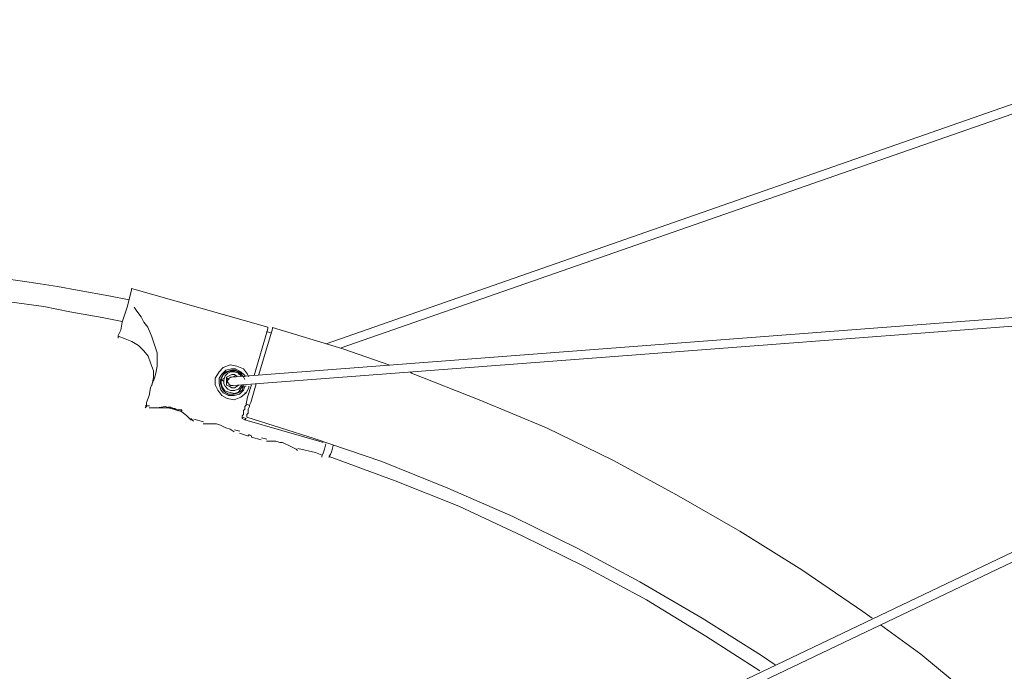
# Model space of a CAD drawing. Header units: millimetres. Extents: x 31.8 to 48.8, y -27.2 to 6.6.
# Tile 74 of 79: x 39.4 to 41.4, y 2.6 to 3.9. Entities that reach past the tile are written whole.
import ezdxf

# ---------------------------------------------------------------- set-up
doc = ezdxf.new("R2010")
doc.units = ezdxf.units.MM
doc.header["$MEASUREMENT"] = 0
doc.layers.add('Livello 1', color=7, linetype='Continuous', lineweight=0)

msp = doc.modelspace()

# ---------------------------------------------------------------- linework, layer by layer
at = {"layer": 'Livello 1', "color": 250, "lineweight": 5, "true_color": 0x1d1d1b}
for points, knots in [([(35.1598, 3.5452), (35.1598, 3.5452), (35.2833, 3.6619), (35.2833, 3.6619), (35.2833, 3.6619), (35.4147, 3.7739), (35.4147, 3.7739), (35.4147, 3.7739), (35.5459, 3.8802), (35.5459, 3.8802), (35.5459, 3.8802), (35.6827, 3.9838), (35.6827, 3.9838), (35.6827, 3.9838), (35.8222, 4.085), (35.8222, 4.085), (35.8222, 4.085), (35.9647, 4.1807), (35.9647, 4.1807), (35.9647, 4.1807), (36.1092, 4.2712), (36.1092, 4.2712), (36.1092, 4.2712), (36.2568, 4.3564), (36.2568, 4.3564), (36.2568, 4.3564), (36.4096, 4.4363), (36.4096, 4.4363), (36.4096, 4.4363), (36.5627, 4.5135), (36.5627, 4.5135), (36.5627, 4.5135), (36.718, 4.5851), (36.718, 4.5851), (36.718, 4.5851), (36.8765, 4.6514), (36.8765, 4.6514), (36.8765, 4.6514), (37.0373, 4.7128), (37.0373, 4.7128), (37.0373, 4.7128), (37.1985, 4.7686), (37.1985, 4.7686), (37.1985, 4.7686), (37.3619, 4.8192), (37.3619, 4.8192), (37.3619, 4.8192), (37.5281, 4.8643), (37.5281, 4.8643), (37.5281, 4.8643), (37.6945, 4.9043), (37.6945, 4.9043), (37.6945, 4.9043), (37.8636, 4.9415), (37.8636, 4.9415), (37.8636, 4.9415), (38.0325, 4.9707), (38.0325, 4.9707), (38.0325, 4.9707), (38.2013, 4.9948), (38.2013, 4.9948), (38.2013, 4.9948), (38.3732, 5.0133), (38.3732, 5.0133), (38.3732, 5.0133), (38.545, 5.0267), (38.545, 5.0267), (38.545, 5.0267), (38.7165, 5.0346), (38.7165, 5.0346), (38.7165, 5.0346), (38.8881, 5.0373), (38.8881, 5.0373), (38.8881, 5.0373), (39.0597, 5.0346), (39.0597, 5.0346), (39.0597, 5.0346), (39.2313, 5.0267), (39.2313, 5.0267), (39.2313, 5.0267), (39.4033, 5.0133), (39.4033, 5.0133), (39.4033, 5.0133), (39.5722, 4.9948), (39.5722, 4.9948), (39.5722, 4.9948), (39.7438, 4.9707), (39.7438, 4.9707), (39.7438, 4.9707), (39.9127, 4.9415), (39.9127, 4.9415), (39.9127, 4.9415), (40.0793, 4.9043), (40.0793, 4.9043), (40.0793, 4.9043), (40.2482, 4.8643), (40.2482, 4.8643), (40.2482, 4.8643), (40.4116, 4.8192), (40.4116, 4.8192), (40.4116, 4.8192), (40.5755, 4.7686), (40.5755, 4.7686), (40.5755, 4.7686), (40.739, 4.7128), (40.739, 4.7128), (40.739, 4.7128), (40.897, 4.6514), (40.897, 4.6514), (40.897, 4.6514), (41.0555, 4.5851), (41.0555, 4.5851), (41.0555, 4.5851), (41.2138, 4.5135), (41.2138, 4.5135), (41.2138, 4.5135), (41.3666, 4.4363), (41.3666, 4.4363), (41.3666, 4.4363), (41.5168, 4.3564), (41.5168, 4.3564), (41.5168, 4.3564), (41.6671, 4.2712), (41.6671, 4.2712), (41.6671, 4.2712), (41.8118, 4.1807), (41.8118, 4.1807), (41.8118, 4.1807), (41.9541, 4.085), (41.9541, 4.085), (41.9541, 4.085), (42.0936, 3.9838), (42.0936, 3.9838), (42.0936, 3.9838), (42.2304, 3.8802), (42.2304, 3.8802), (42.2304, 3.8802), (42.3616, 3.7739), (42.3616, 3.7739), (42.3616, 3.7739), (42.4905, 3.6619), (42.4905, 3.6619), (42.4905, 3.6619), (42.6165, 3.5452), (42.6165, 3.5452)], [0, 0, 0, 0, 1, 1, 1, 2, 2, 2, 3, 3, 3, 4, 4, 4, 5, 5, 5, 6, 6, 6, 7, 7, 7, 8, 8, 8, 9, 9, 9, 10, 10, 10, 11, 11, 11, 12, 12, 12, 13, 13, 13, 14, 14, 14, 15, 15, 15, 16, 16, 16, 17, 17, 17, 18, 18, 18, 19, 19, 19, 20, 20, 20, 21, 21, 21, 22, 22, 22, 23, 23, 23, 24, 24, 24, 25, 25, 25, 26, 26, 26, 27, 27, 27, 28, 28, 28, 29, 29, 29, 30, 30, 30, 31, 31, 31, 32, 32, 32, 33, 33, 33, 34, 34, 34, 35, 35, 35, 36, 36, 36, 37, 37, 37, 38, 38, 38, 39, 39, 39, 40, 40, 40, 41, 41, 41, 42, 42, 42, 43, 43, 43, 44, 44, 44, 45, 45, 45, 46, 46, 46, 47, 47, 47, 48, 48, 48, 48]), ([(42.4851, 3.4095), (42.4851, 3.4095), (42.3616, 3.5237), (42.3616, 3.5237), (42.3616, 3.5237), (42.2356, 3.6355), (42.2356, 3.6355), (42.2356, 3.6355), (42.1042, 3.7418), (42.1042, 3.7418), (42.1042, 3.7418), (41.9701, 3.843), (41.9701, 3.843), (41.9701, 3.843), (41.8306, 3.9414), (41.8306, 3.9414), (41.8306, 3.9414), (41.691, 4.0344), (41.691, 4.0344), (41.691, 4.0344), (41.5463, 4.1222), (41.5463, 4.1222), (41.5463, 4.1222), (41.4014, 4.2073), (41.4014, 4.2073), (41.4014, 4.2073), (41.2515, 4.2846), (41.2515, 4.2846), (41.2515, 4.2846), (41.0984, 4.3591), (41.0984, 4.3591), (41.0984, 4.3591), (40.9453, 4.4282), (40.9453, 4.4282), (40.9453, 4.4282), (40.79, 4.492), (40.79, 4.492), (40.79, 4.492), (40.629, 4.553), (40.629, 4.553), (40.629, 4.553), (40.4705, 4.6065), (40.4705, 4.6065), (40.4705, 4.6065), (40.3071, 4.6541), (40.3071, 4.6541), (40.3071, 4.6541), (40.1436, 4.6968), (40.1436, 4.6968), (40.1436, 4.6968), (39.9797, 4.7368), (39.9797, 4.7368), (39.9797, 4.7368), (39.8136, 4.7686), (39.8136, 4.7686), (39.8136, 4.7686), (39.6474, 4.7952), (39.6474, 4.7952), (39.6474, 4.7952), (39.4781, 4.8192), (39.4781, 4.8192), (39.4781, 4.8192), (39.3092, 4.835), (39.3092, 4.835), (39.3092, 4.835), (39.1403, 4.8458), (39.1403, 4.8458), (39.1403, 4.8458), (38.9714, 4.8512), (38.9714, 4.8512), (38.9714, 4.8512), (38.8023, 4.8512), (38.8023, 4.8512), (38.8023, 4.8512), (38.6332, 4.8458), (38.6332, 4.8458), (38.6332, 4.8458), (38.4644, 4.835), (38.4644, 4.835), (38.4644, 4.835), (38.2955, 4.8192), (38.2955, 4.8192), (38.2955, 4.8192), (38.1289, 4.7952), (38.1289, 4.7952), (38.1289, 4.7952), (37.9627, 4.7686), (37.9627, 4.7686), (37.9627, 4.7686), (37.7965, 4.7368), (37.7965, 4.7368), (37.7965, 4.7368), (37.6304, 4.6968), (37.6304, 4.6968), (37.6304, 4.6968), (37.4665, 4.6541), (37.4665, 4.6541), (37.4665, 4.6541), (37.3057, 4.6065), (37.3057, 4.6065), (37.3057, 4.6065), (37.1445, 4.553), (37.1445, 4.553), (37.1445, 4.553), (36.9865, 4.492), (36.9865, 4.492), (36.9865, 4.492), (36.8307, 4.4282), (36.8307, 4.4282), (36.8307, 4.4282), (36.6752, 4.3591), (36.6752, 4.3591), (36.6752, 4.3591), (36.5252, 4.2846), (36.5252, 4.2846), (36.5252, 4.2846), (36.3749, 4.2073), (36.3749, 4.2073), (36.3749, 4.2073), (36.2272, 4.1222), (36.2272, 4.1222), (36.2272, 4.1222), (36.0852, 4.0344), (36.0852, 4.0344), (36.0852, 4.0344), (35.943, 3.9414), (35.943, 3.9414), (35.943, 3.9414), (35.8062, 3.843), (35.8062, 3.843), (35.8062, 3.843), (35.6721, 3.7418), (35.6721, 3.7418), (35.6721, 3.7418), (35.5407, 3.6355), (35.5407, 3.6355), (35.5407, 3.6355), (35.4147, 3.5237), (35.4147, 3.5237), (35.4147, 3.5237), (35.2887, 3.4095), (35.2887, 3.4095)], [0, 0, 0, 0, 1, 1, 1, 2, 2, 2, 3, 3, 3, 4, 4, 4, 5, 5, 5, 6, 6, 6, 7, 7, 7, 8, 8, 8, 9, 9, 9, 10, 10, 10, 11, 11, 11, 12, 12, 12, 13, 13, 13, 14, 14, 14, 15, 15, 15, 16, 16, 16, 17, 17, 17, 18, 18, 18, 19, 19, 19, 20, 20, 20, 21, 21, 21, 22, 22, 22, 23, 23, 23, 24, 24, 24, 25, 25, 25, 26, 26, 26, 27, 27, 27, 28, 28, 28, 29, 29, 29, 30, 30, 30, 31, 31, 31, 32, 32, 32, 33, 33, 33, 34, 34, 34, 35, 35, 35, 36, 36, 36, 37, 37, 37, 38, 38, 38, 39, 39, 39, 40, 40, 40, 41, 41, 41, 42, 42, 42, 43, 43, 43, 44, 44, 44, 45, 45, 45, 46, 46, 46, 47, 47, 47, 47]), ([(35.4305, 3.5041), (35.4305, 3.5041), (35.5538, 3.6104), (35.5538, 3.6104), (35.5538, 3.6104), (35.6852, 3.7197), (35.6852, 3.7197), (35.6852, 3.7197), (35.8222, 3.8233), (35.8222, 3.8233), (35.8222, 3.8233), (35.9644, 3.9218), (35.9644, 3.9218), (35.9644, 3.9218), (36.1064, 4.0175), (36.1064, 4.0175), (36.1064, 4.0175), (36.2539, 4.1078), (36.2539, 4.1078), (36.2539, 4.1078), (36.404, 4.1931), (36.404, 4.1931), (36.404, 4.1931), (36.5571, 4.2728), (36.5571, 4.2728), (36.5571, 4.2728), (36.7124, 4.3476), (36.7124, 4.3476), (36.7124, 4.3476), (36.8709, 4.4166), (36.8709, 4.4166), (36.8709, 4.4166), (37.0292, 4.4803), (37.0292, 4.4803), (37.0292, 4.4803), (37.1928, 4.5415), (37.1928, 4.5415), (37.1928, 4.5415), (37.3563, 4.5948), (37.3563, 4.5948), (37.3563, 4.5948), (37.5227, 4.6426), (37.5227, 4.6426), (37.5227, 4.6426), (37.6891, 4.6853), (37.6891, 4.6853), (37.6891, 4.6853), (37.858, 4.7226), (37.858, 4.7226), (37.858, 4.7226), (38.0268, 4.7544), (38.0268, 4.7544), (38.0268, 4.7544), (38.1986, 4.7785), (38.1986, 4.7785), (38.1986, 4.7785), (38.3704, 4.7998), (38.3704, 4.7998), (38.3704, 4.7998), (38.542, 4.8131), (38.542, 4.8131), (38.542, 4.8131), (38.7136, 4.8208), (38.7136, 4.8208), (38.7136, 4.8208), (38.8879, 4.8262), (38.8879, 4.8262), (38.8879, 4.8262), (39.0595, 4.8208), (39.0595, 4.8208), (39.0595, 4.8208), (39.2311, 4.8131), (39.2311, 4.8131), (39.2311, 4.8131), (39.4058, 4.7998), (39.4058, 4.7998), (39.4058, 4.7998), (39.5774, 4.7785), (39.5774, 4.7785), (39.5774, 4.7785), (39.7463, 4.7544), (39.7463, 4.7544), (39.7463, 4.7544), (39.9179, 4.7226), (39.9179, 4.7226), (39.9179, 4.7226), (40.0843, 4.6853), (40.0843, 4.6853), (40.0843, 4.6853), (40.2534, 4.6426), (40.2534, 4.6426), (40.2534, 4.6426), (40.4195, 4.5948), (40.4195, 4.5948), (40.4195, 4.5948), (40.583, 4.5415), (40.583, 4.5415), (40.583, 4.5415), (40.7442, 4.4803), (40.7442, 4.4803), (40.7442, 4.4803), (40.9049, 4.4166), (40.9049, 4.4166), (40.9049, 4.4166), (41.0634, 4.3476), (41.0634, 4.3476), (41.0634, 4.3476), (41.2187, 4.2728), (41.2187, 4.2728), (41.2187, 4.2728), (41.3691, 4.1931), (41.3691, 4.1931), (41.3691, 4.1931), (41.5192, 4.1078), (41.5192, 4.1078), (41.5192, 4.1078), (41.6669, 4.0175), (41.6669, 4.0175), (41.6669, 4.0175), (41.8116, 3.9218), (41.8116, 3.9218), (41.8116, 3.9218), (41.9511, 3.8233), (41.9511, 3.8233), (41.9511, 3.8233), (42.0879, 3.7197), (42.0879, 3.7197), (42.0879, 3.7197), (42.2221, 3.6104), (42.2221, 3.6104), (42.2221, 3.6104), (42.3428, 3.5041), (42.3428, 3.5041)], [0, 0, 0, 0, 1, 1, 1, 2, 2, 2, 3, 3, 3, 4, 4, 4, 5, 5, 5, 6, 6, 6, 7, 7, 7, 8, 8, 8, 9, 9, 9, 10, 10, 10, 11, 11, 11, 12, 12, 12, 13, 13, 13, 14, 14, 14, 15, 15, 15, 16, 16, 16, 17, 17, 17, 18, 18, 18, 19, 19, 19, 20, 20, 20, 21, 21, 21, 22, 22, 22, 23, 23, 23, 24, 24, 24, 25, 25, 25, 26, 26, 26, 27, 27, 27, 28, 28, 28, 29, 29, 29, 30, 30, 30, 31, 31, 31, 32, 32, 32, 33, 33, 33, 34, 34, 34, 35, 35, 35, 36, 36, 36, 37, 37, 37, 38, 38, 38, 39, 39, 39, 40, 40, 40, 41, 41, 41, 42, 42, 42, 43, 43, 43, 44, 44, 44, 44]), ([(39.6472, 3.379), (39.6472, 3.379), (39.6068, 3.3869), (39.6068, 3.3869), (39.6068, 3.3869), (39.5478, 3.3977), (39.5478, 3.3977), (39.5478, 3.3977), (39.5049, 3.4054), (39.5049, 3.4054), (39.5049, 3.4054), (39.4702, 3.4108), (39.4702, 3.4108), (39.4702, 3.4108), (39.4352, 3.4163), (39.4352, 3.4163), (39.4352, 3.4163), (39.3977, 3.4215), (39.3977, 3.4215), (39.3977, 3.4215), (39.2207, 3.4427), (39.2207, 3.4427), (39.2207, 3.4427), (39.0622, 3.4535), (39.0622, 3.4535), (39.0622, 3.4535), (38.9042, 3.4562), (38.9042, 3.4562), (38.9042, 3.4562), (38.7028, 3.4508), (38.7028, 3.4508), (38.7028, 3.4508), (38.5016, 3.4377), (38.5016, 3.4377), (38.5016, 3.4377), (38.4133, 3.4269), (38.4133, 3.4269), (38.4133, 3.4269), (38.3327, 3.4163), (38.3327, 3.4163), (38.3327, 3.4163), (38.298, 3.4108), (38.298, 3.4108), (38.298, 3.4108), (38.2467, 3.4029), (38.2467, 3.4029), (38.2467, 3.4029), (38.1826, 3.3896), (38.1826, 3.3896), (38.1826, 3.3896), (38.1289, 3.379), (38.1289, 3.379)], [0, 0, 0, 0, 1, 1, 1, 2, 2, 2, 3, 3, 3, 4, 4, 4, 5, 5, 5, 6, 6, 6, 7, 7, 7, 8, 8, 8, 9, 9, 9, 10, 10, 10, 11, 11, 11, 12, 12, 12, 13, 13, 13, 14, 14, 14, 15, 15, 15, 16, 16, 16, 17, 17, 17, 17]), ([(38.1422, 3.3363), (38.1422, 3.3363), (38.1853, 3.3442), (38.1853, 3.3442), (38.1853, 3.3442), (38.2442, 3.3551), (38.2442, 3.3551), (38.2442, 3.3551), (38.2844, 3.363), (38.2844, 3.363), (38.2844, 3.363), (38.3219, 3.3684), (38.3219, 3.3684), (38.3219, 3.3684), (38.3569, 3.3736), (38.3569, 3.3736), (38.3569, 3.3736), (38.3944, 3.379), (38.3944, 3.379), (38.3944, 3.379), (38.566, 3.3977), (38.566, 3.3977), (38.566, 3.3977), (38.7245, 3.4081), (38.7245, 3.4081), (38.7245, 3.4081), (38.8798, 3.4108), (38.8798, 3.4108), (38.8798, 3.4108), (39.0785, 3.4054), (39.0785, 3.4054), (39.0785, 3.4054), (39.2769, 3.3923), (39.2769, 3.3923), (39.2769, 3.3923), (39.3654, 3.3815), (39.3654, 3.3815), (39.3654, 3.3815), (39.4431, 3.3709), (39.4431, 3.3709), (39.4431, 3.3709), (39.4778, 3.3657), (39.4778, 3.3657), (39.4778, 3.3657), (39.5291, 3.3551), (39.5291, 3.3551), (39.5291, 3.3551), (39.5934, 3.3442), (39.5934, 3.3442), (39.5934, 3.3442), (39.6336, 3.3363), (39.6336, 3.3363)], [0, 0, 0, 0, 1, 1, 1, 2, 2, 2, 3, 3, 3, 4, 4, 4, 5, 5, 5, 6, 6, 6, 7, 7, 7, 8, 8, 8, 9, 9, 9, 10, 10, 10, 11, 11, 11, 12, 12, 12, 13, 13, 13, 14, 14, 14, 15, 15, 15, 16, 16, 16, 17, 17, 17, 17]), ([(39.6521, 3.3991), (39.6521, 3.3991), (39.6521, 3.3991), (39.6521, 3.3991), (39.6521, 3.3991), (39.6521, 3.4016), (39.6521, 3.4016)], [0, 0, 0, 0, 1, 1, 1, 2, 2, 2, 2]), ([(39.6255, 3.3031), (39.6255, 3.3031), (39.6255, 3.3031), (39.6255, 3.3031), (39.6255, 3.3031), (39.6255, 3.3083), (39.6255, 3.3083), (39.6255, 3.3083), (39.6307, 3.3192), (39.6307, 3.3192), (39.6307, 3.3192), (39.6334, 3.335), (39.6334, 3.335), (39.6334, 3.335), (39.6386, 3.351), (39.6386, 3.351), (39.6386, 3.351), (39.644, 3.3668), (39.644, 3.3668)], [0, 0, 0, 0, 1, 1, 1, 2, 2, 2, 3, 3, 3, 4, 4, 4, 5, 5, 5, 6, 6, 6, 6]), ([(39.6573, 3.3646), (39.6573, 3.3646), (39.6573, 3.3646), (39.6573, 3.3646), (39.6573, 3.3646), (39.6627, 3.3564), (39.6627, 3.3564), (39.6627, 3.3564), (39.6709, 3.3456), (39.6709, 3.3456), (39.6709, 3.3456), (39.6763, 3.335), (39.6763, 3.335), (39.6763, 3.335), (39.6842, 3.3246), (39.6842, 3.3246), (39.6842, 3.3246), (39.6923, 3.3059), (39.6923, 3.3059), (39.6923, 3.3059), (39.6975, 3.2898), (39.6975, 3.2898), (39.6975, 3.2898), (39.7029, 3.2738), (39.7029, 3.2738), (39.7029, 3.2738), (39.7029, 3.2661), (39.7029, 3.2661), (39.7029, 3.2661), (39.7029, 3.2553), (39.7029, 3.2553), (39.7029, 3.2553), (39.7029, 3.2474), (39.7029, 3.2474), (39.7029, 3.2474), (39.7002, 3.2338), (39.7002, 3.2338)], [0, 0, 0, 0, 1, 1, 1, 2, 2, 2, 3, 3, 3, 4, 4, 4, 5, 5, 5, 6, 6, 6, 7, 7, 7, 8, 8, 8, 9, 9, 9, 10, 10, 10, 11, 11, 11, 12, 12, 12, 12]), ([(39.9224, 3.3246), (39.9224, 3.3246), (39.9224, 3.3246), (39.9224, 3.3246), (39.9224, 3.3246), (39.9224, 3.3219), (39.9224, 3.3219)], [0, 0, 0, 0, 1, 1, 1, 2, 2, 2, 2]), ([(39.9316, 3.3241), (39.9316, 3.3241), (40.0712, 3.2817), (40.0712, 3.2817), (40.0712, 3.2817), (40.1649, 3.2496), (40.1649, 3.2496)], [0, 0, 0, 0, 1, 1, 1, 2, 2, 2, 2]), ([(39.639, 3.3018), (39.639, 3.3018), (39.6526, 3.2966), (39.6526, 3.2966), (39.6526, 3.2966), (39.6657, 3.2885), (39.6657, 3.2885), (39.6657, 3.2885), (39.6765, 3.2779), (39.6765, 3.2779), (39.6765, 3.2779), (39.6846, 3.267), (39.6846, 3.267), (39.6846, 3.267), (39.6898, 3.2539), (39.6898, 3.2539), (39.6898, 3.2539), (39.6953, 3.2379), (39.6953, 3.2379), (39.6953, 3.2379), (39.6953, 3.2248), (39.6953, 3.2248), (39.6953, 3.2248), (39.6925, 3.2088), (39.6925, 3.2088)], [0, 0, 0, 0, 1, 1, 1, 2, 2, 2, 3, 3, 3, 4, 4, 4, 5, 5, 5, 6, 6, 6, 7, 7, 7, 8, 8, 8, 8]), ([(39.842, 3.1835), (39.842, 3.1835), (39.8314, 3.1889), (39.8314, 3.1889), (39.8314, 3.1889), (39.8233, 3.1995), (39.8233, 3.1995), (39.8233, 3.1995), (39.8178, 3.2101), (39.8178, 3.2101), (39.8178, 3.2101), (39.8178, 3.2235), (39.8178, 3.2235), (39.8178, 3.2235), (39.826, 3.2365), (39.826, 3.2365), (39.826, 3.2365), (39.8341, 3.2447), (39.8341, 3.2447), (39.8341, 3.2447), (39.8474, 3.2501), (39.8474, 3.2501), (39.8474, 3.2501), (39.861, 3.2474), (39.861, 3.2474), (39.861, 3.2474), (39.8741, 3.242), (39.8741, 3.242), (39.8741, 3.242), (39.8822, 3.2316), (39.8822, 3.2316), (39.8822, 3.2316), (39.8849, 3.2262), (39.8849, 3.2262)], [0, 0, 0, 0, 1, 1, 1, 2, 2, 2, 3, 3, 3, 4, 4, 4, 5, 5, 5, 6, 6, 6, 7, 7, 7, 8, 8, 8, 9, 9, 9, 10, 10, 10, 11, 11, 11, 11]), ([(39.8447, 3.1889), (39.8447, 3.1889), (39.8341, 3.1943), (39.8341, 3.1943), (39.8341, 3.1943), (39.8287, 3.202), (39.8287, 3.202), (39.8287, 3.202), (39.826, 3.2128), (39.826, 3.2128), (39.826, 3.2128), (39.826, 3.2235), (39.826, 3.2235), (39.826, 3.2235), (39.8314, 3.2316), (39.8314, 3.2316), (39.8314, 3.2316), (39.8393, 3.2393), (39.8393, 3.2393), (39.8393, 3.2393), (39.8501, 3.242), (39.8501, 3.242), (39.8501, 3.242), (39.8583, 3.242), (39.8583, 3.242), (39.8583, 3.242), (39.8686, 3.2365), (39.8686, 3.2365), (39.8686, 3.2365), (39.8768, 3.2289), (39.8768, 3.2289), (39.8768, 3.2289), (39.8768, 3.2262), (39.8768, 3.2262)], [0, 0, 0, 0, 1, 1, 1, 2, 2, 2, 3, 3, 3, 4, 4, 4, 5, 5, 5, 6, 6, 6, 7, 7, 7, 8, 8, 8, 9, 9, 9, 10, 10, 10, 11, 11, 11, 11]), ([(39.8768, 3.2207), (39.8768, 3.2207), (39.8741, 3.2262), (39.8741, 3.2262), (39.8741, 3.2262), (39.8662, 3.2338), (39.8662, 3.2338), (39.8662, 3.2338), (39.8583, 3.2393), (39.8583, 3.2393), (39.8583, 3.2393), (39.8501, 3.2393), (39.8501, 3.2393), (39.8501, 3.2393), (39.8393, 3.2365), (39.8393, 3.2365), (39.8393, 3.2365), (39.8341, 3.2316), (39.8341, 3.2316), (39.8341, 3.2316), (39.8287, 3.2207), (39.8287, 3.2207), (39.8287, 3.2207), (39.8287, 3.2128), (39.8287, 3.2128), (39.8287, 3.2128), (39.8314, 3.2047), (39.8314, 3.2047), (39.8314, 3.2047), (39.8368, 3.1968), (39.8368, 3.1968), (39.8368, 3.1968), (39.8447, 3.1916), (39.8447, 3.1916)], [0, 0, 0, 0, 1, 1, 1, 2, 2, 2, 3, 3, 3, 4, 4, 4, 5, 5, 5, 6, 6, 6, 7, 7, 7, 8, 8, 8, 9, 9, 9, 10, 10, 10, 11, 11, 11, 11]), ([(39.8723, 3.228), (39.8723, 3.228), (39.8723, 3.228), (39.8723, 3.228), (39.8723, 3.228), (39.8668, 3.2359), (39.8668, 3.2359), (39.8668, 3.2359), (39.8589, 3.2384), (39.8589, 3.2384), (39.8589, 3.2384), (39.8508, 3.2384), (39.8508, 3.2384), (39.8508, 3.2384), (39.8427, 3.2359), (39.8427, 3.2359), (39.8427, 3.2359), (39.8346, 3.2307), (39.8346, 3.2307), (39.8346, 3.2307), (39.8296, 3.2225), (39.8296, 3.2225), (39.8296, 3.2225), (39.8296, 3.2146), (39.8296, 3.2146), (39.8296, 3.2146), (39.8318, 3.2065), (39.8318, 3.2065), (39.8318, 3.2065), (39.8373, 3.1986), (39.8373, 3.1986), (39.8373, 3.1986), (39.8454, 3.1961), (39.8454, 3.1961)], [0, 0, 0, 0, 1, 1, 1, 2, 2, 2, 3, 3, 3, 4, 4, 4, 5, 5, 5, 6, 6, 6, 7, 7, 7, 8, 8, 8, 9, 9, 9, 10, 10, 10, 11, 11, 11, 11]), ([(39.8698, 3.2097), (39.8698, 3.2097), (39.8698, 3.2074), (39.8698, 3.2074), (39.8698, 3.2074), (39.8646, 3.202), (39.8646, 3.202), (39.8646, 3.202), (39.8565, 3.1993), (39.8565, 3.1993), (39.8565, 3.1993), (39.8483, 3.1993), (39.8483, 3.1993), (39.8483, 3.1993), (39.8429, 3.202), (39.8429, 3.202), (39.8429, 3.202), (39.8375, 3.2074), (39.8375, 3.2074), (39.8375, 3.2074), (39.835, 3.2124), (39.835, 3.2124), (39.835, 3.2124), (39.835, 3.2205), (39.835, 3.2205), (39.835, 3.2205), (39.8375, 3.2284), (39.8375, 3.2284), (39.8375, 3.2284), (39.8429, 3.2338), (39.8429, 3.2338), (39.8429, 3.2338), (39.8483, 3.2365), (39.8483, 3.2365), (39.8483, 3.2365), (39.8565, 3.2365), (39.8565, 3.2365), (39.8565, 3.2365), (39.8646, 3.2338), (39.8646, 3.2338), (39.8646, 3.2338), (39.8698, 3.2284), (39.8698, 3.2284)], [0, 0, 0, 0, 1, 1, 1, 2, 2, 2, 3, 3, 3, 4, 4, 4, 5, 5, 5, 6, 6, 6, 7, 7, 7, 8, 8, 8, 9, 9, 9, 10, 10, 10, 11, 11, 11, 12, 12, 12, 13, 13, 13, 14, 14, 14, 14]), ([(39.8646, 3.2097), (39.8646, 3.2097), (39.8619, 3.2074), (39.8619, 3.2074), (39.8619, 3.2074), (39.8565, 3.2047), (39.8565, 3.2047), (39.8565, 3.2047), (39.851, 3.2047), (39.851, 3.2047), (39.851, 3.2047), (39.8456, 3.2074), (39.8456, 3.2074), (39.8456, 3.2074), (39.8402, 3.2097), (39.8402, 3.2097), (39.8402, 3.2097), (39.8402, 3.2151), (39.8402, 3.2151), (39.8402, 3.2151), (39.8402, 3.2205), (39.8402, 3.2205), (39.8402, 3.2205), (39.8402, 3.2259), (39.8402, 3.2259), (39.8402, 3.2259), (39.8456, 3.2284), (39.8456, 3.2284), (39.8456, 3.2284), (39.851, 3.2311), (39.851, 3.2311), (39.851, 3.2311), (39.8565, 3.2311), (39.8565, 3.2311), (39.8565, 3.2311), (39.8592, 3.2284), (39.8592, 3.2284), (39.8592, 3.2284), (39.8619, 3.2284), (39.8619, 3.2284)], [0, 0, 0, 0, 1, 1, 1, 2, 2, 2, 3, 3, 3, 4, 4, 4, 5, 5, 5, 6, 6, 6, 7, 7, 7, 8, 8, 8, 9, 9, 9, 10, 10, 10, 11, 11, 11, 12, 12, 12, 13, 13, 13, 13]), ([(40.2053, 3.2365), (40.2053, 3.2365), (40.208, 3.2338), (40.208, 3.2338), (40.208, 3.2338), (40.3419, 3.1806), (40.3419, 3.1806), (40.3419, 3.1806), (40.476, 3.1248), (40.476, 3.1248), (40.476, 3.1248), (40.6076, 3.0609), (40.6076, 3.0609), (40.6076, 3.0609), (40.7336, 2.9918), (40.7336, 2.9918), (40.7336, 2.9918), (40.8598, 2.92), (40.8598, 2.92), (40.8598, 2.92), (40.983, 2.8428), (40.983, 2.8428), (40.983, 2.8428), (41.1038, 2.7604), (41.1038, 2.7604), (41.1038, 2.7604), (41.1226, 2.7471), (41.1226, 2.7471)], [0, 0, 0, 0, 1, 1, 1, 2, 2, 2, 3, 3, 3, 4, 4, 4, 5, 5, 5, 6, 6, 6, 7, 7, 7, 8, 8, 8, 9, 9, 9, 9]), ([(39.679, 3.165), (39.679, 3.165), (39.6815, 3.1675), (39.6815, 3.1675), (39.6815, 3.1675), (39.6815, 3.1754), (39.6815, 3.1754), (39.6815, 3.1754), (39.6869, 3.1889), (39.6869, 3.1889), (39.6869, 3.1889), (39.6896, 3.2047), (39.6896, 3.2047), (39.6896, 3.2047), (39.6975, 3.2235), (39.6975, 3.2235)], [0, 0, 0, 0, 1, 1, 1, 2, 2, 2, 3, 3, 3, 4, 4, 4, 5, 5, 5, 5]), ([(39.8346, 3.2174), (39.8346, 3.2174), (39.8318, 3.2198), (39.8318, 3.2198), (39.8318, 3.2198), (39.8296, 3.2198), (39.8296, 3.2198)], [0, 0, 0, 0, 1, 1, 1, 2, 2, 2, 2]), ([(39.84, 3.2253), (39.84, 3.2253), (39.8427, 3.2225), (39.8427, 3.2225), (39.8427, 3.2225), (39.8454, 3.2225), (39.8454, 3.2225)], [0, 0, 0, 0, 1, 1, 1, 2, 2, 2, 2]), ([(39.8427, 3.2146), (39.8427, 3.2146), (39.8427, 3.2174), (39.8427, 3.2174), (39.8427, 3.2174), (39.84, 3.2174), (39.84, 3.2174)], [0, 0, 0, 0, 1, 1, 1, 2, 2, 2, 2]), ([(39.8849, 3.2074), (39.8849, 3.2074), (39.8849, 3.2047), (39.8849, 3.2047), (39.8849, 3.2047), (39.8795, 3.1943), (39.8795, 3.1943), (39.8795, 3.1943), (39.8686, 3.1862), (39.8686, 3.1862), (39.8686, 3.1862), (39.8555, 3.1808), (39.8555, 3.1808), (39.8555, 3.1808), (39.842, 3.1835), (39.842, 3.1835)], [0, 0, 0, 0, 1, 1, 1, 2, 2, 2, 3, 3, 3, 4, 4, 4, 5, 5, 5, 5]), ([(39.8508, 3.2253), (39.8508, 3.2253), (39.8508, 3.2253), (39.8508, 3.2253), (39.8508, 3.2253), (39.8481, 3.2253), (39.8481, 3.2253), (39.8481, 3.2253), (39.8454, 3.2228), (39.8454, 3.2228), (39.8454, 3.2228), (39.8454, 3.2201), (39.8454, 3.2201), (39.8454, 3.2201), (39.8427, 3.2201), (39.8427, 3.2201), (39.8427, 3.2201), (39.8427, 3.2174), (39.8427, 3.2174)], [0, 0, 0, 0, 1, 1, 1, 2, 2, 2, 3, 3, 3, 4, 4, 4, 5, 5, 5, 6, 6, 6, 6]), ([(39.8427, 3.2174), (39.8427, 3.2174), (39.8427, 3.2146), (39.8427, 3.2146), (39.8427, 3.2146), (39.8454, 3.2146), (39.8454, 3.2146), (39.8454, 3.2146), (39.8454, 3.2119), (39.8454, 3.2119), (39.8454, 3.2119), (39.8481, 3.2092), (39.8481, 3.2092), (39.8481, 3.2092), (39.8508, 3.2092), (39.8508, 3.2092), (39.8508, 3.2092), (39.8535, 3.2092), (39.8535, 3.2092)], [0, 0, 0, 0, 1, 1, 1, 2, 2, 2, 3, 3, 3, 4, 4, 4, 5, 5, 5, 6, 6, 6, 6]), ([(39.8795, 3.2074), (39.8795, 3.2074), (39.8768, 3.2074), (39.8768, 3.2074), (39.8768, 3.2074), (39.8741, 3.1995), (39.8741, 3.1995), (39.8741, 3.1995), (39.8662, 3.1916), (39.8662, 3.1916), (39.8662, 3.1916), (39.8555, 3.1889), (39.8555, 3.1889), (39.8555, 3.1889), (39.8447, 3.1889), (39.8447, 3.1889)], [0, 0, 0, 0, 1, 1, 1, 2, 2, 2, 3, 3, 3, 4, 4, 4, 5, 5, 5, 5]), ([(39.8447, 3.1916), (39.8447, 3.1916), (39.8555, 3.1916), (39.8555, 3.1916), (39.8555, 3.1916), (39.8635, 3.1943), (39.8635, 3.1943), (39.8635, 3.1943), (39.8714, 3.1995), (39.8714, 3.1995), (39.8714, 3.1995), (39.8741, 3.2074), (39.8741, 3.2074)], [0, 0, 0, 0, 1, 1, 1, 2, 2, 2, 3, 3, 3, 4, 4, 4, 4]), ([(39.8454, 3.1961), (39.8454, 3.1961), (39.8562, 3.1934), (39.8562, 3.1934), (39.8562, 3.1934), (39.8644, 3.1961), (39.8644, 3.1961), (39.8644, 3.1961), (39.8695, 3.2038), (39.8695, 3.2038), (39.8695, 3.2038), (39.875, 3.2092), (39.875, 3.2092)], [0, 0, 0, 0, 1, 1, 1, 2, 2, 2, 3, 3, 3, 4, 4, 4, 4]), ([(39.8723, 3.2065), (39.8723, 3.2065), (39.8723, 3.2065), (39.8723, 3.2065), (39.8723, 3.2065), (39.8695, 3.2092), (39.8695, 3.2092)], [0, 0, 0, 0, 1, 1, 1, 2, 2, 2, 2]), ([(39.8768, 3.1943), (39.8768, 3.1943), (39.8795, 3.1943), (39.8795, 3.1943), (39.8795, 3.1943), (39.8822, 3.1995), (39.8822, 3.1995)], [0, 0, 0, 0, 1, 1, 1, 2, 2, 2, 2]), ([(39.7404, 3.1623), (39.7404, 3.1623), (39.735, 3.1623), (39.735, 3.1623), (39.735, 3.1623), (39.7271, 3.165), (39.7271, 3.165), (39.7271, 3.165), (39.719, 3.1675), (39.719, 3.1675), (39.719, 3.1675), (39.7029, 3.165), (39.7029, 3.165), (39.7029, 3.165), (39.695, 3.165), (39.695, 3.165)], [0, 0, 0, 0, 1, 1, 1, 2, 2, 2, 3, 3, 3, 4, 4, 4, 5, 5, 5, 5]), ([(39.8795, 3.1702), (39.8795, 3.1702), (39.8768, 3.1675), (39.8768, 3.1675), (39.8768, 3.1675), (39.8768, 3.1623), (39.8768, 3.1623), (39.8768, 3.1623), (39.8741, 3.1596), (39.8741, 3.1596), (39.8741, 3.1596), (39.8741, 3.1571), (39.8741, 3.1571), (39.8741, 3.1571), (39.8741, 3.1517), (39.8741, 3.1517), (39.8741, 3.1517), (39.8714, 3.1489), (39.8714, 3.1489), (39.8714, 3.1489), (39.8714, 3.1462), (39.8714, 3.1462), (39.8714, 3.1462), (39.8714, 3.1435), (39.8714, 3.1435)], [0, 0, 0, 0, 1, 1, 1, 2, 2, 2, 3, 3, 3, 4, 4, 4, 5, 5, 5, 6, 6, 6, 7, 7, 7, 8, 8, 8, 8]), ([(39.8795, 3.1729), (39.8795, 3.1729), (39.8795, 3.1729), (39.8795, 3.1729), (39.8795, 3.1729), (39.8795, 3.1702), (39.8795, 3.1702)], [0, 0, 0, 0, 1, 1, 1, 2, 2, 2, 2]), ([(39.8887, 3.1751), (39.8887, 3.1751), (39.886, 3.1702), (39.886, 3.1702), (39.886, 3.1702), (39.886, 3.1675), (39.886, 3.1675), (39.886, 3.1675), (39.8833, 3.162), (39.8833, 3.162), (39.8833, 3.162), (39.8833, 3.1593), (39.8833, 3.1593), (39.8833, 3.1593), (39.8833, 3.1539), (39.8833, 3.1539), (39.8833, 3.1539), (39.8806, 3.1512), (39.8806, 3.1512), (39.8806, 3.1512), (39.8806, 3.1487), (39.8806, 3.1487), (39.8806, 3.1487), (39.8806, 3.146), (39.8806, 3.146)], [0, 0, 0, 0, 1, 1, 1, 2, 2, 2, 3, 3, 3, 4, 4, 4, 5, 5, 5, 6, 6, 6, 7, 7, 7, 8, 8, 8, 8]), ([(39.6896, 3.165), (39.6896, 3.165), (39.6869, 3.165), (39.6869, 3.165), (39.6869, 3.165), (39.6896, 3.165), (39.6896, 3.165), (39.6896, 3.165), (39.6923, 3.165), (39.6923, 3.165), (39.6923, 3.165), (39.7029, 3.165), (39.7029, 3.165), (39.7029, 3.165), (39.7163, 3.165), (39.7163, 3.165), (39.7163, 3.165), (39.7244, 3.165), (39.7244, 3.165), (39.7244, 3.165), (39.735, 3.1623), (39.735, 3.1623), (39.735, 3.1623), (39.7431, 3.1596), (39.7431, 3.1596), (39.7431, 3.1596), (39.7512, 3.1571), (39.7512, 3.1571), (39.7512, 3.1571), (39.7616, 3.1489), (39.7616, 3.1489), (39.7616, 3.1489), (39.7698, 3.1408), (39.7698, 3.1408), (39.7698, 3.1408), (39.7725, 3.1408), (39.7725, 3.1408), (39.7725, 3.1408), (39.7752, 3.1381), (39.7752, 3.1381)], [0, 0, 0, 0, 1, 1, 1, 2, 2, 2, 3, 3, 3, 4, 4, 4, 5, 5, 5, 6, 6, 6, 7, 7, 7, 8, 8, 8, 9, 9, 9, 10, 10, 10, 11, 11, 11, 12, 12, 12, 13, 13, 13, 13]), ([(39.6923, 3.165), (39.6923, 3.165), (39.6923, 3.165), (39.6923, 3.165), (39.6923, 3.165), (39.6896, 3.165), (39.6896, 3.165), (39.6896, 3.165), (39.6923, 3.165), (39.6923, 3.165)], [0, 0, 0, 0, 1, 1, 1, 2, 2, 2, 3, 3, 3, 3]), ([(39.7246, 3.1663), (39.7246, 3.1663), (39.73, 3.1663), (39.73, 3.1663), (39.73, 3.1663), (39.7354, 3.1636), (39.7354, 3.1636)], [0, 0, 0, 0, 1, 1, 1, 2, 2, 2, 2]), ([(39.7354, 3.1636), (39.7354, 3.1636), (39.7354, 3.1636), (39.7354, 3.1636), (39.7354, 3.1636), (39.7381, 3.1636), (39.7381, 3.1636)], [0, 0, 0, 0, 1, 1, 1, 2, 2, 2, 2]), ([(39.7381, 3.1636), (39.7381, 3.1636), (39.7409, 3.1609), (39.7409, 3.1609), (39.7409, 3.1609), (39.7461, 3.1609), (39.7461, 3.1609), (39.7461, 3.1609), (39.7488, 3.1609), (39.7488, 3.1609), (39.7488, 3.1609), (39.7515, 3.1587), (39.7515, 3.1587)], [0, 0, 0, 0, 1, 1, 1, 2, 2, 2, 3, 3, 3, 4, 4, 4, 4]), ([(39.7488, 3.1609), (39.7488, 3.1609), (39.7488, 3.1609), (39.7488, 3.1609), (39.7488, 3.1609), (39.7515, 3.1609), (39.7515, 3.1609), (39.7515, 3.1609), (39.7515, 3.1587), (39.7515, 3.1587)], [0, 0, 0, 0, 1, 1, 1, 2, 2, 2, 3, 3, 3, 3]), ([(39.7725, 3.1408), (39.7725, 3.1408), (39.7725, 3.1408), (39.7725, 3.1408), (39.7725, 3.1408), (39.7698, 3.1435), (39.7698, 3.1435)], [0, 0, 0, 0, 1, 1, 1, 2, 2, 2, 2]), ([(39.7939, 3.1331), (39.7939, 3.1331), (39.7966, 3.1331), (39.7966, 3.1331), (39.7966, 3.1331), (39.8048, 3.1331), (39.8048, 3.1331), (39.8048, 3.1331), (39.8151, 3.1331), (39.8151, 3.1331), (39.8151, 3.1331), (39.8206, 3.1331), (39.8206, 3.1331), (39.8206, 3.1331), (39.8287, 3.1304), (39.8287, 3.1304), (39.8287, 3.1304), (39.8341, 3.1277), (39.8341, 3.1277), (39.8341, 3.1277), (39.8393, 3.125), (39.8393, 3.125), (39.8393, 3.125), (39.8474, 3.1223), (39.8474, 3.1223), (39.8474, 3.1223), (39.8555, 3.1171), (39.8555, 3.1171)], [0, 0, 0, 0, 1, 1, 1, 2, 2, 2, 3, 3, 3, 4, 4, 4, 5, 5, 5, 6, 6, 6, 7, 7, 7, 8, 8, 8, 9, 9, 9, 9]), ([(40.9295, 2.6541), (40.9295, 2.6541), (40.9024, 2.6726), (40.9024, 2.6726), (40.9024, 2.6726), (40.7846, 2.7471), (40.7846, 2.7471), (40.7846, 2.7471), (40.6611, 2.8189), (40.6611, 2.8189), (40.6611, 2.8189), (40.5378, 2.8855), (40.5378, 2.8855), (40.5378, 2.8855), (40.4089, 2.9491), (40.4089, 2.9491), (40.4089, 2.9491), (40.2802, 3.0049), (40.2802, 3.0049), (40.2802, 3.0049), (40.149, 3.0582), (40.149, 3.0582), (40.149, 3.0582), (40.0147, 3.1036), (40.0147, 3.1036), (40.0147, 3.1036), (39.8806, 3.146), (39.8806, 3.146)], [0, 0, 0, 0, 1, 1, 1, 2, 2, 2, 3, 3, 3, 4, 4, 4, 5, 5, 5, 6, 6, 6, 7, 7, 7, 8, 8, 8, 9, 9, 9, 9]), ([(39.8849, 3.1117), (39.8849, 3.1117), (39.8849, 3.109), (39.8849, 3.109), (39.8849, 3.109), (39.8822, 3.109), (39.8822, 3.109)], [0, 0, 0, 0, 1, 1, 1, 2, 2, 2, 2]), ([(39.8901, 3.109), (39.8901, 3.109), (39.8901, 3.109), (39.8901, 3.109), (39.8901, 3.109), (39.8901, 3.1063), (39.8901, 3.1063)], [0, 0, 0, 0, 1, 1, 1, 2, 2, 2, 2]), ([(39.9197, 3.0986), (39.9197, 3.0986), (39.9224, 3.0986), (39.9224, 3.0986), (39.9224, 3.0986), (39.9278, 3.0986), (39.9278, 3.0986), (39.9278, 3.0986), (39.9384, 3.0986), (39.9384, 3.0986), (39.9384, 3.0986), (39.9463, 3.0959), (39.9463, 3.0959), (39.9463, 3.0959), (39.9517, 3.0959), (39.9517, 3.0959), (39.9517, 3.0959), (39.9571, 3.0932), (39.9571, 3.0932), (39.9571, 3.0932), (39.9626, 3.0905), (39.9626, 3.0905), (39.9626, 3.0905), (39.9732, 3.0851), (39.9732, 3.0851), (39.9732, 3.0851), (39.9786, 3.0823), (39.9786, 3.0823), (39.9786, 3.0823), (39.9813, 3.0799), (39.9813, 3.0799), (39.9813, 3.0799), (39.9786, 3.0823), (39.9786, 3.0823)], [0, 0, 0, 0, 1, 1, 1, 2, 2, 2, 3, 3, 3, 4, 4, 4, 5, 5, 5, 6, 6, 6, 7, 7, 7, 8, 8, 8, 9, 9, 9, 10, 10, 10, 11, 11, 11, 11]), ([(40.0375, 3.0932), (40.0375, 3.0932), (40.0348, 3.0823), (40.0348, 3.0823), (40.0348, 3.0823), (40.0321, 3.0744), (40.0321, 3.0744), (40.0321, 3.0744), (40.0294, 3.069), (40.0294, 3.069), (40.0294, 3.069), (40.0294, 3.0665), (40.0294, 3.0665)], [0, 0, 0, 0, 1, 1, 1, 2, 2, 2, 3, 3, 3, 4, 4, 4, 4]), ([(40.0522, 3.0902), (40.0522, 3.0902), (40.0495, 3.0794), (40.0495, 3.0794), (40.0495, 3.0794), (40.0468, 3.0717), (40.0468, 3.0717), (40.0468, 3.0717), (40.0443, 3.069), (40.0443, 3.069), (40.0443, 3.069), (40.0443, 3.0663), (40.0443, 3.0663)], [0, 0, 0, 0, 1, 1, 1, 2, 2, 2, 3, 3, 3, 4, 4, 4, 4]), ([(40.0441, 3.0677), (40.0441, 3.0677), (40.1755, 3.0198), (40.1755, 3.0198), (40.1755, 3.0198), (40.3014, 2.9692), (40.3014, 2.9692), (40.3014, 2.9692), (40.4276, 2.9105), (40.4276, 2.9105), (40.4276, 2.9105), (40.5509, 2.8496), (40.5509, 2.8496), (40.5509, 2.8496), (40.6744, 2.783), (40.6744, 2.783), (40.6744, 2.783), (40.7923, 2.7112), (40.7923, 2.7112), (40.7923, 2.7112), (40.8995, 2.6421), (40.8995, 2.6421)], [0, 0, 0, 0, 1, 1, 1, 2, 2, 2, 3, 3, 3, 4, 4, 4, 5, 5, 5, 6, 6, 6, 7, 7, 7, 7]), ([(41.1386, 2.7338), (41.1386, 2.7338), (41.219, 2.6753), (41.219, 2.6753), (41.219, 2.6753), (41.3316, 2.5823), (41.3316, 2.5823), (41.3316, 2.5823), (41.4416, 2.4888), (41.4416, 2.4888), (41.4416, 2.4888), (41.5463, 2.3879), (41.5463, 2.3879), (41.5463, 2.3879), (41.6481, 2.2867), (41.6481, 2.2867), (41.6481, 2.2867), (41.7448, 2.1779), (41.7448, 2.1779), (41.7448, 2.1779), (41.8387, 2.0689), (41.8387, 2.0689), (41.8387, 2.0689), (41.927, 1.9544), (41.927, 1.9544), (41.927, 1.9544), (42.013, 1.8372), (42.013, 1.8372), (42.013, 1.8372), (42.0909, 1.7149), (42.0909, 1.7149), (42.0909, 1.7149), (42.1661, 1.5927), (42.1661, 1.5927), (42.1661, 1.5927), (42.2383, 1.4677), (42.2383, 1.4677), (42.2383, 1.4677), (42.3027, 1.3372), (42.3027, 1.3372), (42.3027, 1.3372), (42.3616, 1.2069), (42.3616, 1.2069), (42.3616, 1.2069), (42.4182, 1.0739), (42.4182, 1.0739), (42.4182, 1.0739), (42.469, 0.9385), (42.469, 0.9385), (42.469, 0.9385), (42.5119, 0.8001), (42.5119, 0.8001), (42.5119, 0.8001), (42.5521, 0.6617), (42.5521, 0.6617), (42.5521, 0.6617), (42.5871, 0.5208), (42.5871, 0.5208), (42.5871, 0.5208), (42.6138, 0.3797), (42.6138, 0.3797), (42.6138, 0.3797), (42.6379, 0.2386), (42.6379, 0.2386), (42.6379, 0.2386), (42.6488, 0.1404), (42.6488, 0.1404)], [0, 0, 0, 0, 1, 1, 1, 2, 2, 2, 3, 3, 3, 4, 4, 4, 5, 5, 5, 6, 6, 6, 7, 7, 7, 8, 8, 8, 9, 9, 9, 10, 10, 10, 11, 11, 11, 12, 12, 12, 13, 13, 13, 14, 14, 14, 15, 15, 15, 16, 16, 16, 17, 17, 17, 18, 18, 18, 19, 19, 19, 20, 20, 20, 21, 21, 21, 22, 22, 22, 22])]:
    msp.add_open_spline(points, degree=3, knots=knots, dxfattribs=at)
for points in [[(41.8195, 3.9143), (41.8195, 3.9143), (40.0384, 3.2919), (40.0384, 3.2919)], [(40.0682, 3.2837), (40.0682, 3.2837), (41.8382, 3.901), (41.8382, 3.901)], [(42.5571, 3.4303), (42.5571, 3.4303), (39.6445, 2.0391), (39.6445, 2.0391)], [(42.4257, 3.4221), (42.4257, 3.4221), (39.8508, 3.2253), (39.8508, 3.2253)], [(39.6521, 3.4016), (39.6521, 3.4016), (39.9224, 3.3246), (39.9224, 3.3246)], [(39.6684, 2.0312), (39.6684, 2.0312), (42.5652, 3.414), (42.5652, 3.414)], [(39.8535, 3.2092), (39.8535, 3.2092), (42.4444, 3.4061), (42.4444, 3.4061)], [(39.644, 3.3668), (39.644, 3.3668), (39.6521, 3.3991), (39.6521, 3.3991)], [(39.9316, 3.3214), (39.9316, 3.3214), (39.9316, 3.3241), (39.9316, 3.3241)], [(39.6255, 3.307), (39.6255, 3.307), (39.639, 3.3018), (39.639, 3.3018)], [(39.9224, 3.3219), (39.9224, 3.3219), (39.8955, 3.2289), (39.8955, 3.2289)], [(39.9045, 3.2311), (39.9045, 3.2311), (39.9316, 3.3214), (39.9316, 3.3214)], [(39.9197, 3.3165), (39.9197, 3.3165), (39.9278, 3.3138), (39.9278, 3.3138)], [(39.6975, 3.2235), (39.6975, 3.2235), (39.7002, 3.2338), (39.7002, 3.2338)], [(39.8589, 3.228), (39.8589, 3.228), (39.8508, 3.2253), (39.8508, 3.2253)], [(39.8695, 3.2334), (39.8695, 3.2334), (39.8641, 3.2307), (39.8641, 3.2307)], [(39.8346, 3.2228), (39.8346, 3.2228), (39.8296, 3.2201), (39.8296, 3.2201)], [(39.8723, 3.2065), (39.8723, 3.2065), (39.8723, 3.2092), (39.8723, 3.2092)], [(39.8901, 3.2101), (39.8901, 3.2101), (39.8822, 3.1862), (39.8822, 3.1862)], [(39.8887, 3.1751), (39.8887, 3.1751), (39.8996, 3.2124), (39.8996, 3.2124)], [(39.6792, 3.1688), (39.6792, 3.1688), (39.6874, 3.1688), (39.6874, 3.1688)], [(39.8822, 3.1862), (39.8822, 3.1862), (39.8795, 3.1729), (39.8795, 3.1729)], [(39.8795, 3.1729), (39.8795, 3.1729), (39.8849, 3.1702), (39.8849, 3.1702)], [(39.7698, 3.1408), (39.7698, 3.1408), (39.767, 3.1435), (39.767, 3.1435)], [(39.7698, 3.1435), (39.7698, 3.1435), (39.7725, 3.1408), (39.7725, 3.1408)], [(39.7759, 3.1422), (39.7759, 3.1422), (39.7946, 3.1368), (39.7946, 3.1368)], [(39.8714, 3.1462), (39.8714, 3.1462), (39.8795, 3.1435), (39.8795, 3.1435)], [(39.8714, 3.1435), (39.8714, 3.1435), (39.8768, 3.1408), (39.8768, 3.1408)], [(39.8795, 3.1435), (39.8795, 3.1435), (39.8768, 3.1408), (39.8768, 3.1408)], [(40.024, 3.0986), (40.024, 3.0986), (39.8768, 3.1408), (39.8768, 3.1408)], [(39.8562, 3.121), (39.8562, 3.121), (39.8668, 3.1182), (39.8668, 3.1182)], [(39.8662, 3.1144), (39.8662, 3.1144), (39.8822, 3.109), (39.8822, 3.109)], [(39.8849, 3.1117), (39.8849, 3.1117), (39.8901, 3.109), (39.8901, 3.109)], [(39.8901, 3.1063), (39.8901, 3.1063), (39.9091, 3.1009), (39.9091, 3.1009)], [(39.9097, 3.1049), (39.9097, 3.1049), (39.9206, 3.1022), (39.9206, 3.1022)], [(40.0321, 3.0959), (40.0321, 3.0959), (40.024, 3.0986), (40.024, 3.0986)], [(39.9822, 3.0837), (39.9822, 3.0837), (40.0172, 3.0758), (40.0172, 3.0758)], [(40.0172, 3.0758), (40.0172, 3.0758), (40.0305, 3.0704), (40.0305, 3.0704)]]:
    msp.add_open_spline(points, degree=3, dxfattribs=at)

doc.saveas('drawing.dxf')
